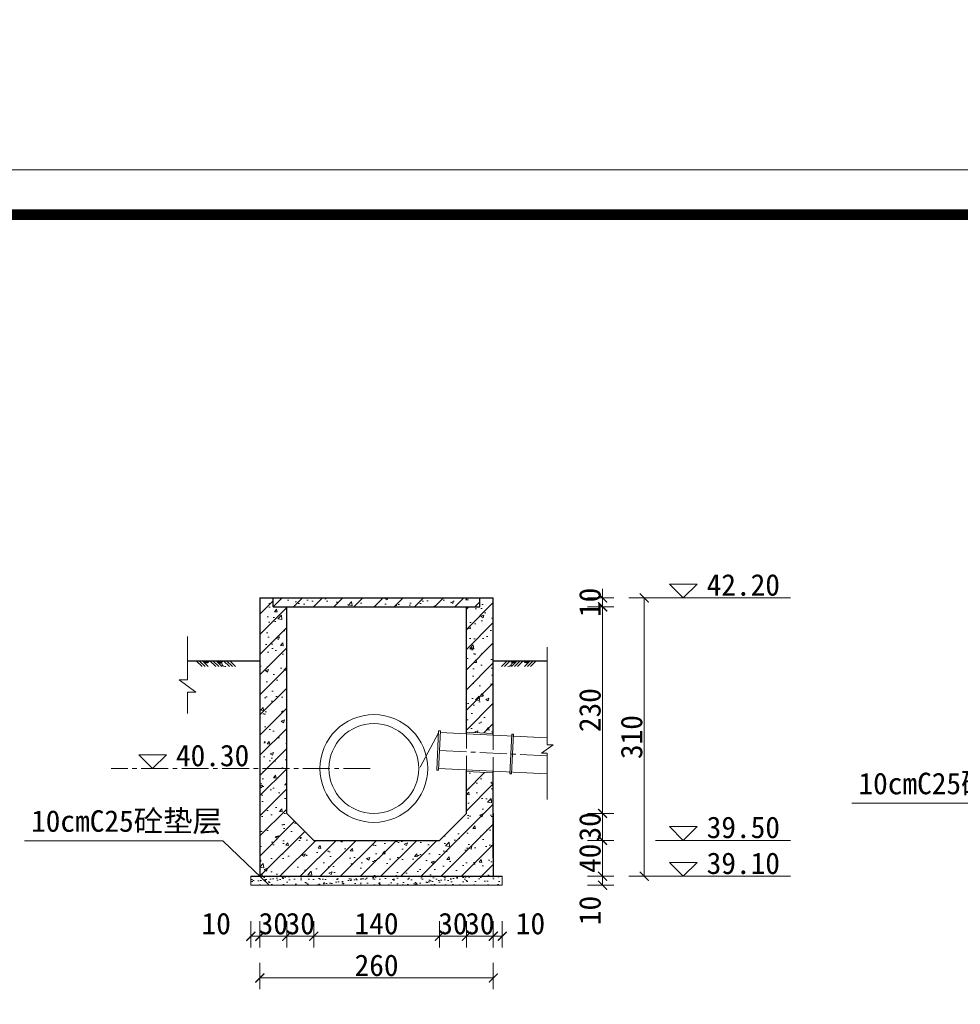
# Model space of a CAD drawing. Extents: x -13074 to 1448651, y 3648755 to 8081248.
# Tile 92 of 173: x 560355 to 560460, y 3858690 to 3858799. Entities that reach past the tile are written whole.
import ezdxf

# ---------------------------------------------------------------- set-up
doc = ezdxf.new("R2010")
doc.units = 0
doc.header["$PDMODE"] = 32
doc.header["$PDSIZE"] = 0.2
doc.linetypes.add('CENTER2', pattern=[1.125, 0.75, -0.125, 0.125, -0.125])
doc.linetypes.add('HIDDEN2', pattern=[0.1875, 0.125, -0.0625])
doc.layers.get('0').update_dxf_attribs({"linetype": 'CONTINUOUS'})
doc.layers.get('Defpoints').update_dxf_attribs({"linetype": 'CONTINUOUS'})
for name, color, linetype, lineweight in [('0.09标注线', 3, 'CONTINUOUS', 9), ('0.13填充', 8, 'CONTINUOUS', 9), ('0.15虚线', 1, 'HIDDEN2', 15), ('0.30粗线', 7, 'CONTINUOUS', 30), ('SHEET', 1, 'CONTINUOUS', 15), ('新建路', 7, 'CONTINUOUS', 40), ('细实线', 3, 'CONTINUOUS', 20)]:
    doc.layers.add(name, color=color, linetype=linetype, lineweight=lineweight)
doc.layers.add('PUB_DIM', color=3, linetype='CONTINUOUS')
doc.styles.add('-仿宋_GB2312', font='FangSong_GB2312.ttf')
doc.styles.add('TSSD_Dimension', font='tssdeng.shx', dxfattribs={"width": 0.7, "bigfont": '1hztxt.shx'})
doc.dimstyles.new('TSSD_100_100', dxfattribs={"dimtxt": 300, "dimasz": 100, "dimexe": 100, "dimexo": 250, "dimgap": 100, "dimtad": 1, "dimdec": 0, "dimzin": 0, "dimdsep": 46, "dimtxsty": 'TSSD_Dimension', "dimblk": 'ARCHTICK', "dimcen": 0, "dimdle": 100, "dimclrt": 7, "dimadec": 0, "dimazin": 0, "dimtfac": 1, "dimtdec": 0, "dimtix": 1, "dimtmove": 2, "dimatfit": 3, "dimfxl": 1, "dimtolj": 1, "dimtzin": 0, "dimarcsym": 0})
doc.dimstyles.new('zzzz STANDARD', dxfattribs={"dimtxt": 2.3, "dimasz": 1, "dimexe": 1.25, "dimexo": 1.5, "dimgap": 0.2, "dimtad": 1, "dimdec": 0, "dimlfac": 10, "dimzin": 0, "dimdsep": 46, "dimtxsty": '-仿宋_GB2312', "dimblk": 'ARCHTICK', "dimcen": 0.09, "dimadec": 0, "dimazin": 0, "dimtfac": 1, "dimtdec": 0, "dimtix": 1, "dimtmove": 2, "dimatfit": 3, "dimfxl": 1.7, "dimfxlon": 1, "dimtolj": 1, "dimtzin": 0, "dimlwd": 9, "dimlwe": 9, "dimarcsym": 0})

# ---------------------------------------------------------------- blocks, each defined once
blk = doc.blocks.new('_ARCHTICK')
at = {"color": 0, "linetype": 'ByBlock', "const_width": 0.15}
blk.add_lwpolyline([(-0.5, -0.5), (0.5, 0.5)], dxfattribs=at)
blk = doc.blocks.new('*D2056')
at = {"layer": 'Defpoints', "color": 0, "linetype": 'Continuous', "lineweight": 13}
for p in [(560380.7540415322, 3858703.80404636), (560381.7540415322, 3858703.80404636), (560381.7540415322, 3858697.122442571)]:
    blk.add_point(p, dxfattribs=at)
at = {"layer": '新建路', "color": 0, "linetype": 'Continuous', "lineweight": 9}
for p, q in [((560380.7540415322, 3858698.822442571), (560380.7540415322, 3858695.872442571)), ((560381.7540415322, 3858698.822442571), (560381.7540415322, 3858695.872442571)), ((560380.7540415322, 3858697.122442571), (560381.7540415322, 3858697.122442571))]:
    blk.add_line(p, q, dxfattribs=at)
at = {"layer": '新建路', "color": 0, "linetype": 'Continuous', "lineweight": 9, "rotation": 180}
blk.add_blockref('_ARCHTICK', (560380.7540415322, 3858697.122442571), dxfattribs=at)
at = {"layer": '新建路', "color": 0, "linetype": 'Continuous', "lineweight": 9}
blk.add_blockref('_ARCHTICK', (560381.7540415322, 3858697.122442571), dxfattribs=at)
at = {"layer": '新建路', "color": 0, "linetype": 'Continuous', "lineweight": 13, "insert": (560376.8995398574, 3858698.52244257), "char_height": 2.4, "attachment_point": 5, "style": '-仿宋_GB2312'}
blk.add_mtext('\\A1;10', dxfattribs=at)
blk = doc.blocks.new('*D2057')
at = {"layer": 'Defpoints', "color": 0, "linetype": 'Continuous', "lineweight": 13}
for p in [(560384.7540415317, 3858710.80404636), (560381.7540415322, 3858703.80404636), (560384.7540415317, 3858697.122442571)]:
    blk.add_point(p, dxfattribs=at)
at = {"layer": '新建路', "color": 0, "linetype": 'Continuous', "lineweight": 9}
for p, q in [((560381.7540415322, 3858698.822442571), (560381.7540415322, 3858695.872442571)), ((560384.7540415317, 3858698.822442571), (560384.7540415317, 3858695.872442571)), ((560381.7540415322, 3858697.122442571), (560380.7540415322, 3858697.122442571)), ((560381.7540415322, 3858697.122442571), (560384.7540415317, 3858697.122442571)), ((560384.7540415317, 3858697.122442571), (560385.7540415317, 3858697.122442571))]:
    blk.add_line(p, q, dxfattribs=at)
blk.add_blockref('_ARCHTICK', (560381.7540415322, 3858697.122442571), dxfattribs=at)
at = {"layer": '新建路', "color": 0, "linetype": 'Continuous', "lineweight": 9, "rotation": 180}
blk.add_blockref('_ARCHTICK', (560384.7540415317, 3858697.122442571), dxfattribs=at)
at = {"layer": '新建路', "color": 0, "linetype": 'Continuous', "lineweight": 13, "insert": (560383.2540415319, 3858698.52244257), "char_height": 2.4, "attachment_point": 5, "style": '-仿宋_GB2312'}
blk.add_mtext('\\A1;30', dxfattribs=at)
blk = doc.blocks.new('*D2058')
at = {"layer": 'Defpoints', "color": 0, "linetype": 'Continuous', "lineweight": 13}
for p in [(560384.7540415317, 3858710.80404636), (560387.7540415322, 3858707.804046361), (560387.7540415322, 3858697.122442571)]:
    blk.add_point(p, dxfattribs=at)
at = {"layer": '新建路', "color": 0, "linetype": 'Continuous', "lineweight": 9}
for p, q in [((560384.7540415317, 3858698.822442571), (560384.7540415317, 3858695.872442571)), ((560387.7540415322, 3858698.822442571), (560387.7540415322, 3858695.872442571)), ((560384.7540415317, 3858697.122442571), (560383.7540415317, 3858697.122442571)), ((560384.7540415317, 3858697.122442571), (560387.7540415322, 3858697.122442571)), ((560387.7540415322, 3858697.122442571), (560388.7540415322, 3858697.122442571))]:
    blk.add_line(p, q, dxfattribs=at)
blk.add_blockref('_ARCHTICK', (560384.7540415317, 3858697.122442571), dxfattribs=at)
at = {"layer": '新建路', "color": 0, "linetype": 'Continuous', "lineweight": 9, "rotation": 180}
blk.add_blockref('_ARCHTICK', (560387.7540415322, 3858697.122442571), dxfattribs=at)
at = {"layer": '新建路', "color": 0, "linetype": 'Continuous', "lineweight": 13, "insert": (560386.2540415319, 3858698.52244257), "char_height": 2.4, "attachment_point": 5, "style": '-仿宋_GB2312'}
blk.add_mtext('\\A1;30', dxfattribs=at)
blk = doc.blocks.new('*D2060')
at = {"layer": 'Defpoints', "color": 0, "linetype": 'Continuous', "lineweight": 13}
for p in [(560404.7540415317, 3858710.80404636), (560401.7540415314, 3858707.804046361), (560404.7540415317, 3858697.122442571)]:
    blk.add_point(p, dxfattribs=at)
at = {"layer": '新建路', "color": 0, "linetype": 'Continuous', "lineweight": 9}
for p, q in [((560401.7540415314, 3858698.822442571), (560401.7540415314, 3858695.872442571)), ((560404.7540415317, 3858698.822442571), (560404.7540415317, 3858695.872442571)), ((560401.7540415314, 3858697.122442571), (560400.7540415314, 3858697.122442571)), ((560401.7540415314, 3858697.122442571), (560404.7540415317, 3858697.122442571)), ((560404.7540415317, 3858697.122442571), (560405.7540415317, 3858697.122442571))]:
    blk.add_line(p, q, dxfattribs=at)
blk.add_blockref('_ARCHTICK', (560401.7540415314, 3858697.122442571), dxfattribs=at)
at = {"layer": '新建路', "color": 0, "linetype": 'Continuous', "lineweight": 9, "rotation": 180}
blk.add_blockref('_ARCHTICK', (560404.7540415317, 3858697.122442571), dxfattribs=at)
at = {"layer": '新建路', "color": 0, "linetype": 'Continuous', "lineweight": 13, "insert": (560403.2540415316, 3858698.52244257), "char_height": 2.4, "attachment_point": 5, "style": '-仿宋_GB2312'}
blk.add_mtext('\\A1;30', dxfattribs=at)
blk = doc.blocks.new('*D2061')
at = {"layer": 'Defpoints', "color": 0, "linetype": 'Continuous', "lineweight": 13}
for p in [(560404.7540415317, 3858710.80404636), (560407.7540415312, 3858703.80404636), (560407.7540415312, 3858697.122442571)]:
    blk.add_point(p, dxfattribs=at)
at = {"layer": '新建路', "color": 0, "linetype": 'Continuous', "lineweight": 9}
for p, q in [((560404.7540415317, 3858698.822442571), (560404.7540415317, 3858695.872442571)), ((560407.7540415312, 3858698.822442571), (560407.7540415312, 3858695.872442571)), ((560404.7540415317, 3858697.122442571), (560403.7540415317, 3858697.122442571)), ((560404.7540415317, 3858697.122442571), (560407.7540415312, 3858697.122442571)), ((560407.7540415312, 3858697.122442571), (560408.7540415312, 3858697.122442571))]:
    blk.add_line(p, q, dxfattribs=at)
blk.add_blockref('_ARCHTICK', (560404.7540415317, 3858697.122442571), dxfattribs=at)
at = {"layer": '新建路', "color": 0, "linetype": 'Continuous', "lineweight": 9, "rotation": 180}
blk.add_blockref('_ARCHTICK', (560407.7540415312, 3858697.122442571), dxfattribs=at)
at = {"layer": '新建路', "color": 0, "linetype": 'Continuous', "lineweight": 13, "insert": (560406.2540415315, 3858698.52244257), "char_height": 2.4, "attachment_point": 5, "style": '-仿宋_GB2312'}
blk.add_mtext('\\A1;30', dxfattribs=at)
blk = doc.blocks.new('*D2062')
at = {"layer": 'Defpoints', "color": 0, "linetype": 'Continuous', "lineweight": 13}
for p in [(560407.7540415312, 3858703.80404636), (560408.7540415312, 3858703.804046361), (560408.7540415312, 3858697.122442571)]:
    blk.add_point(p, dxfattribs=at)
at = {"layer": '新建路', "color": 0, "linetype": 'Continuous', "lineweight": 9}
for p, q in [((560407.7540415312, 3858698.822442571), (560407.7540415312, 3858695.872442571)), ((560408.7540415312, 3858698.822442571), (560408.7540415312, 3858695.872442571)), ((560407.7540415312, 3858697.122442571), (560408.7540415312, 3858697.122442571))]:
    blk.add_line(p, q, dxfattribs=at)
at = {"layer": '新建路', "color": 0, "linetype": 'Continuous', "lineweight": 9, "rotation": 180}
blk.add_blockref('_ARCHTICK', (560407.7540415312, 3858697.122442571), dxfattribs=at)
at = {"layer": '新建路', "color": 0, "linetype": 'Continuous', "lineweight": 9}
blk.add_blockref('_ARCHTICK', (560408.7540415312, 3858697.122442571), dxfattribs=at)
at = {"layer": '新建路', "color": 0, "linetype": 'Continuous', "lineweight": 13, "insert": (560411.8921820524, 3858698.52244257), "char_height": 2.4, "attachment_point": 5, "style": '-仿宋_GB2312'}
blk.add_mtext('\\A1;10', dxfattribs=at)
blk = doc.blocks.new('*D2064')
at = {"layer": 'Defpoints', "color": 0, "linetype": 'Continuous', "lineweight": 13}
for p in [(560408.7540415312, 3858703.80404636), (560419.9230150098, 3858703.80404636), (560408.7540415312, 3858702.804046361)]:
    blk.add_point(p, dxfattribs=at)
at = {"layer": '新建路', "color": 0, "linetype": 'Continuous', "lineweight": 9}
for p, q in [((560418.2230150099, 3858703.80404636), (560421.1730150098, 3858703.80404636)), ((560419.9230150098, 3858702.804046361), (560419.9230150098, 3858703.80404636)), ((560418.2230150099, 3858702.804046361), (560421.1730150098, 3858702.804046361))]:
    blk.add_line(p, q, dxfattribs=at)
for p, rotation in [((560419.9230150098, 3858703.80404636), 90), ((560419.9230150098, 3858702.804046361), 270)]:
    blk.add_blockref('_ARCHTICK', p, dxfattribs=dict(at, rotation=rotation))
at = {"layer": '新建路', "color": 0, "linetype": 'Continuous', "lineweight": 13, "insert": (560418.5230150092, 3858699.99369657), "char_height": 2.4, "attachment_point": 5, "rotation": 90, "style": '-仿宋_GB2312'}
blk.add_mtext('\\A1;10', dxfattribs=at)
blk = doc.blocks.new('*D2066')
at = {"layer": 'Defpoints', "color": 0, "linetype": 'Continuous', "lineweight": 13}
for p in [(560404.7540415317, 3858710.80404636), (560419.9230150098, 3858710.80404636), (560401.7540415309, 3858707.80404636)]:
    blk.add_point(p, dxfattribs=at)
at = {"layer": '新建路', "color": 0, "linetype": 'Continuous', "lineweight": 9}
for p, q in [((560418.2230150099, 3858710.80404636), (560421.1730150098, 3858710.80404636)), ((560419.9230150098, 3858710.80404636), (560419.9230150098, 3858711.80404636)), ((560419.9230150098, 3858707.80404636), (560419.9230150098, 3858710.80404636)), ((560418.2230150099, 3858707.80404636), (560421.1730150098, 3858707.80404636)), ((560419.9230150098, 3858707.80404636), (560419.9230150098, 3858706.80404636))]:
    blk.add_line(p, q, dxfattribs=at)
for p, rotation in [((560419.9230150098, 3858710.80404636), 270), ((560419.9230150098, 3858707.80404636), 90)]:
    blk.add_blockref('_ARCHTICK', p, dxfattribs=dict(at, rotation=rotation))
at = {"layer": '新建路', "color": 0, "linetype": 'Continuous', "lineweight": 13, "insert": (560418.5230150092, 3858709.30404636), "char_height": 2.4, "attachment_point": 5, "rotation": 90, "style": '-仿宋_GB2312'}
blk.add_mtext('\\A1;30', dxfattribs=at)
blk = doc.blocks.new('*D2068')
at = {"layer": 'Defpoints', "color": 0, "linetype": 'Continuous', "lineweight": 13}
for p in [(560407.7540415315, 3858734.80404636), (560419.9230150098, 3858734.80404636), (560406.2540415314, 3858733.80404636)]:
    blk.add_point(p, dxfattribs=at)
at = {"layer": '新建路', "color": 0, "linetype": 'Continuous', "lineweight": 9}
for p, q in [((560419.9230150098, 3858734.80404636), (560419.9230150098, 3858735.80404636)), ((560418.2230150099, 3858734.80404636), (560421.1730150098, 3858734.80404636)), ((560419.9230150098, 3858733.80404636), (560419.9230150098, 3858734.80404636)), ((560418.2230150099, 3858733.80404636), (560421.1730150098, 3858733.80404636)), ((560419.9230150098, 3858733.80404636), (560419.9230150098, 3858732.80404636))]:
    blk.add_line(p, q, dxfattribs=at)
for p, rotation in [((560419.9230150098, 3858734.80404636), 270), ((560419.9230150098, 3858733.80404636), 90)]:
    blk.add_blockref('_ARCHTICK', p, dxfattribs=dict(at, rotation=rotation))
at = {"layer": '新建路', "color": 0, "linetype": 'Continuous', "lineweight": 13, "insert": (560418.5230150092, 3858734.30404636), "char_height": 2.4, "attachment_point": 5, "rotation": 90, "style": '-仿宋_GB2312'}
blk.add_mtext('\\A1;10', dxfattribs=at)
blk = doc.blocks.new('*D2069')
at = {"layer": 'Defpoints', "color": 0, "linetype": 'Continuous', "lineweight": 13}
for p in [(560407.7540415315, 3858734.80404636), (560407.7540415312, 3858703.804046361), (560424.5613738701, 3858703.804046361)]:
    blk.add_point(p, dxfattribs=at)
at = {"layer": '新建路', "color": 0, "linetype": 'Continuous', "lineweight": 9}
for p, q in [((560422.8613738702, 3858734.80404636), (560425.8113738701, 3858734.80404636)), ((560424.5613738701, 3858734.80404636), (560424.5613738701, 3858703.804046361)), ((560422.8613738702, 3858703.804046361), (560425.8113738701, 3858703.804046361))]:
    blk.add_line(p, q, dxfattribs=at)
for p, rotation in [((560424.5613738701, 3858734.80404636), 90), ((560424.5613738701, 3858703.804046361), 270)]:
    blk.add_blockref('_ARCHTICK', p, dxfattribs=dict(at, rotation=rotation))
at = {"layer": '新建路', "color": 0, "linetype": 'Continuous', "lineweight": 13, "insert": (560423.1613738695, 3858719.30404636), "char_height": 2.4, "attachment_point": 5, "rotation": 90, "style": '-仿宋_GB2312'}
blk.add_mtext('\\A1;310', dxfattribs=at)
blk = doc.blocks.new('*D1656')
at = {"layer": 'Defpoints', "color": 0, "lineweight": 13}
for p in [(795705.9595204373, 267580.8669676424), (795535.205362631, 266220.4204991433), (795732.5029125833, 266163.840829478), (795133.8403867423, 265864.5095665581), (795133.8403867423, 265864.509566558)]:
    blk.add_point(p, dxfattribs=at)
at = {"layer": 'PUB_DIM', "color": 0, "lineweight": -2}
blk.add_arc((795133.8403867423, 265864.5095665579), 536.4386598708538, 26.5650511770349, 71.56505117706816, dxfattribs=at)
at = {"layer": 'PUB_DIM', "color": 0, "lineweight": -2, "xscale": 100, "yscale": 100, "zscale": 100}
for p, rotation in [((795303.4771857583, 266373.419963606), 161.5650511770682), ((795613.6457104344, 266104.4122284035), 296.5650511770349)]:
    blk.add_blockref('_ARCHTICK', p, dxfattribs=dict(at, rotation=rotation))
blk = doc.blocks.new('123')
at = {"layer": 'PUB_DIM', "color": 7}
dim = blk.add_angular_dim_2l(base=(795535.205362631, 266220.4204991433), line1=((795732.5029125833, 266163.840829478), (795133.8403867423, 265864.5095665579)), line2=((795133.8403867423, 265864.5095665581), (795705.9595204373, 267580.8669676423)), text=' ', dimstyle='TSSD_100_100', dxfattribs=at)
dim.commit()
dim.dimension.update_dxf_attribs({"geometry": '*D1656', "text_midpoint": (426562.1341325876, 722353.3214337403)})

msp = doc.modelspace()

# ---------------------------------------------------------------- hatches: boundary and pattern name
at = {"layer": '0.09标注线', "linetype": 'Continuous', "lineweight": 13}
h = msp.add_hatch(dxfattribs=at)
h.set_pattern_fill('混凝土2', color=256, scale=0.5, style=0)
h.set_pattern_definition([(50, (560381.754041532, 3858703.80404636), (3.586300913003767, -0.3137606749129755), [0.375, -4.125]), (355, (560381.754041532, 3858703.80404636), (-0.693756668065, 3.760960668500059), [0.3, -3.3]), (100.4514, (560382.052899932, 3858703.77789966), (2.892546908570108, 3.447197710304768), [0.31870095, -3.50571056]), (46.18420000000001, (560381.754041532, 3858704.80404636), (5.336205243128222, -0.8275950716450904), [0.5625, -6.1875]), (96.6356, (560382.1987252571, 3858704.735079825), (4.673313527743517, 4.870589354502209), [0.47805144, -5.258565]), (351.1842, (560381.754041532, 3858704.80404636), (4.673309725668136, 4.870593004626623), [0.45, -4.95]), (21, (560382.254041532, 3858704.55404636), (2.984535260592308, -2.013094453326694), [0.375, -4.125]), (326.0000000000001, (560382.254041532, 3858704.55404636), (1.216576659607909, 3.625750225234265), [0.3, -3.3]), (71.4514, (560382.5027526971, 3858704.38628833), (4.20111314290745, 1.612652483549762), [0.31870095, -3.50571056]), (37.50000000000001, (560381.754041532, 3858703.80404636), (0.06079927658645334, 1.664469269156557), [0, -3.26, 0, -3.35, 0, -3.3125]), (7.499999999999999, (560381.754041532, 3858703.80404636), (1.315347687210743, 1.972058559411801), [0, -1.91, 0, -3.185, 0, -1.2625]), (327.5, (560380.6390415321, 3858703.80404636), (2.669112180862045, -0.112774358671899), [0, -1.25, 0, -3.9, 0, -5.175]), (317.5, (560380.1390415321, 3858703.80404636), (2.915930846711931, 0.5005249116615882), [0, -1.625, 0, -2.59, 0, -3.675])])
h.paths.add_polyline_path([(560407.7540415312, 3858715.308772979), (560404.7540415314, 3858715.455101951), (560404.7540415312, 3858710.80404636), (560401.7540415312, 3858707.804046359), (560387.754041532, 3858707.804046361), (560384.7540415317, 3858710.80404636), (560384.7540415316, 3858715.80404636), (560381.7540415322, 3858715.80404636), (560381.754041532, 3858703.80404636), (560407.7540415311, 3858703.80404636), (560407.7540415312, 3858710.804046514)])
h.paths.add_polyline_path([(560407.7540415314, 3858734.804046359), (560406.2540415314, 3858734.804046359), (560406.2540415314, 3858733.804046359), (560404.7540415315, 3858733.804046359), (560404.7540415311, 3858719.86033293), (560407.7540415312, 3858719.714003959)])
h.paths.add_polyline_path([(560384.7540415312, 3858733.80404636), (560383.2540415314, 3858733.80404636), (560383.2540415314, 3858734.80404636), (560381.7540415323, 3858734.80404636), (560381.754041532, 3858715.80404636), (560384.7540415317, 3858715.804046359)])
h = msp.add_hatch(dxfattribs=at)
h.set_pattern_fill('ANSI31', color=256, scale=0.5, style=0)
h.set_pattern_definition([(45, (560381.754041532, 3858703.80404636), (-1.122532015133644, 1.122532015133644), [])])
h.paths.add_polyline_path([(560384.7540415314, 3858733.80404636), (560383.2540415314, 3858733.80404636), (560383.2540415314, 3858734.80404636), (560381.7540415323, 3858734.80404636), (560381.754041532, 3858715.80404636), (560384.7540415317, 3858715.804046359)])
h.paths.add_polyline_path([(560384.7540415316, 3858715.80404636), (560381.7540415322, 3858715.80404636), (560381.754041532, 3858703.80404636), (560407.7540415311, 3858703.80404636), (560407.7540415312, 3858710.804046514), (560407.7540415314, 3858715.308772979), (560404.7540415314, 3858715.455101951), (560404.7540415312, 3858710.80404636), (560401.7540415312, 3858707.804046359), (560387.754041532, 3858707.804046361), (560384.7540415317, 3858710.80404636)])
h.paths.add_polyline_path([(560407.7540415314, 3858734.80404636), (560406.2540415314, 3858734.80404636), (560406.2540415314, 3858733.804046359), (560404.7540415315, 3858733.804046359), (560404.7540415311, 3858719.86033293), (560407.7540415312, 3858719.714003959)])
h = msp.add_hatch(dxfattribs=at)
h.set_pattern_fill('ANSI31', color=256, scale=0.5, style=0)
h.set_pattern_definition([(45, (560383.2540415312, 3858733.80404636), (-1.122532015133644, 1.122532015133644), [])])
h.paths.add_polyline_path([(560406.2540415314, 3858733.80404636), (560406.2540415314, 3858734.80404636), (560383.2540415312, 3858734.80404636), (560383.2540415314, 3858733.80404636)])
h = msp.add_hatch(dxfattribs=at)
h.set_pattern_fill('AR-CONC', color=256, scale=0.02, style=0)
h.set_pattern_definition([(49.99999999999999, (578333.0895112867, 3881839.437441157), (3.64369337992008, -0.3187817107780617), [0.381, -4.191000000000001]), (355, (578333.0895112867, 3881839.437441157), (-0.7048565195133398, 3.8211328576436), [0.3048, -3.3528]), (100.451, (578333.3931512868, 3881839.410876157), (2.938850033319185, 3.502333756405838), [0.3238, -3.5618]), (46.18420000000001, (578333.0895112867, 3881840.453441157), (5.421580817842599, -0.8408465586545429), [0.5715, -6.2865]), (96.6356, (578333.5413092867, 3881840.383371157), (4.748084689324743, 4.948511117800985), [0.4857, -5.3427]), (351.1840000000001, (578333.0895112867, 3881840.453441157), (4.748092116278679, 4.948502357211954), [0.4572, -5.0292]), (21, (578333.5975112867, 3881840.199441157), (3.032297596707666, -2.04531037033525), [0.381, -4.191000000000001]), (326.0000000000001, (578333.5975112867, 3881840.199441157), (1.236040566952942, 3.683759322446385), [0.3048, -3.3528]), (71.4514, (578333.8502012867, 3881840.028999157), (4.268329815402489, 1.638457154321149), [0.3238, -3.5618]), (37.50000000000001, (578333.0895112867, 3881839.437441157), (0.06177206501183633, 1.691100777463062), [0, -3.31216, 0, -3.4036, 0, -3.3655]), (7.499999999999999, (578333.0895112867, 3881839.437441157), (1.336393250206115, 2.00361149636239), [0, -1.94056, 0, -3.23596, 0, -1.2827]), (327.5, (578331.9566712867, 3881839.437441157), (2.711811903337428, -0.1145748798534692), [0, -1.27, 0, -3.9624, 0, -5.2578]), (317.5, (578331.4486712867, 3881839.437441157), (2.962583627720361, 0.5085298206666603), [0, -1.651, 0, -2.63144, 0, -3.7338])])
h.paths.add_polyline_path([(560406.2540415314, 3858733.80404636), (560406.2540415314, 3858734.80404636), (560383.2540415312, 3858734.80404636), (560383.2540415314, 3858733.80404636)])
h = msp.add_hatch(dxfattribs=at)
h.set_pattern_fill('AR-SAND', color=256, scale=0.02, style=0)
h.set_pattern_definition([(37.50000000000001, (560377.7540415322, 3858702.80404636), (-0.03200062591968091, 0.9788264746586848), [0, -0.7721600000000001, 0, -0.8636, 0, -0.8255]), (7.499999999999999, (560377.7540415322, 3858702.80404636), (0.8990465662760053, 1.433650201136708), [0, -0.41656, 0, -0.69596, 0, -0.2667]), (327.5, (560377.1292015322, 3858702.80404636), (1.581984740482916, 0.002874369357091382), [0, -0.2539999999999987, 0, -0.9143999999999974, 0, -1.193799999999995]), (317.5, (560377.1292015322, 3858702.80404636), (1.527112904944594, 0.4458586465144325), [0, -0.127, 0, -0.59944, 0, -0.6858])])
h.paths.add_polyline_path([(560380.7540415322, 3858703.804046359), (560380.7540415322, 3858702.80404636), (560408.7540415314, 3858702.804046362), (560408.7540415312, 3858703.804046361)])
at = {"layer": '0.13填充'}
h = msp.add_hatch(color=256, dxfattribs=at)
edge = h.paths.add_edge_path()
edge.add_ellipse((560375.8481493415, 3858727.871610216), major_axis=(0, -0.3580343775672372), ratio=0.9642642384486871, start_angle=-79.12270448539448, end_angle=79.12270448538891, ccw=False)
edge.add_line((560375.5091123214, 3858727.804046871), (560376.1871863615, 3858727.804046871))
h = msp.add_hatch(color=256, dxfattribs=at)
edge = h.paths.add_edge_path()
edge.add_ellipse((560377.3667257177, 3858727.871610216), major_axis=(0, -0.3580343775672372), ratio=0.9642642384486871, start_angle=-79.12270448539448, end_angle=79.12270448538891, ccw=False)
edge.add_line((560377.0276886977, 3858727.804046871), (560377.7057627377, 3858727.804046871))
h = msp.add_hatch(color=256, dxfattribs=at)
edge = h.paths.add_edge_path()
edge.add_ellipse((560409.9463413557, 3858727.868907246), major_axis=(0, -0.3437130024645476), ratio=0.9642642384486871, start_angle=280.8772955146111, end_angle=439.1227044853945)
edge.add_line((560410.2718168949, 3858727.804046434), (560409.6208658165, 3858727.804046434))
h = msp.add_hatch(color=256, dxfattribs=at)
edge = h.paths.add_edge_path()
edge.add_ellipse((560411.4041746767, 3858727.868907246), major_axis=(0, -0.3437130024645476), ratio=0.9642642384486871, start_angle=280.8772955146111, end_angle=439.1227044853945)
edge.add_line((560411.7296502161, 3858727.804046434), (560411.0786991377, 3858727.804046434))

# ---------------------------------------------------------------- linework, layer by layer
at = {"layer": '0.09标注线'}
for p, q in [((560427.3682735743, 3858736.342749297), (560428.9069765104, 3858734.804046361)), ((560427.3682735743, 3858736.342749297), (560430.4456794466, 3858736.342749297)), ((560428.9069765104, 3858734.804046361), (560430.4456794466, 3858736.342749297)), ((560368.2738560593, 3858717.342749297), (560369.8125589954, 3858715.804046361)), ((560368.2738560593, 3858717.342749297), (560371.3512619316, 3858717.342749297)), ((560369.8125589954, 3858715.804046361), (560371.3512619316, 3858717.342749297)), ((560427.3682735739, 3858709.342749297), (560428.9069765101, 3858707.804046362)), ((560427.3682735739, 3858709.342749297), (560430.4456794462, 3858709.342749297)), ((560428.9069765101, 3858707.804046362), (560430.4456794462, 3858709.342749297)), ((560427.3682735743, 3858705.342749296), (560428.9069765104, 3858703.804046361)), ((560427.3682735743, 3858705.342749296), (560430.4456794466, 3858705.342749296)), ((560428.9069765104, 3858703.804046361), (560430.4456794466, 3858705.342749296))]:
    msp.add_line(p, q, dxfattribs=at)
at = {"layer": '0.09标注线', "linetype": 'Continuous', "lineweight": 13}
for p, q in [((560373.7033392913, 3858725.664177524), (560373.7033392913, 3858730.505345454)), ((560413.7540415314, 3858718.45145892), (560413.7540415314, 3858729.316661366)), ((560373.7033392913, 3858721.941828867), (560373.7033392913, 3858724.298887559)), ((560413.7540415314, 3858712.354218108), (560413.7540415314, 3858717.495755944)), ((560382.7945703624, 3858702.804046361), (560377.6447117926, 3858707.749571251)), ((560380.7540415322, 3858703.80404636), (560380.7540415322, 3858702.80404636)), ((560408.7540415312, 3858702.80404636), (560408.7540415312, 3858703.804046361)), ((560380.7540415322, 3858702.80404636), (560408.7540415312, 3858702.804046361))]:
    msp.add_line(p, q, dxfattribs=at)
at = {"layer": '0.09标注线', "ltscale": 0.005}
for p, q in [((560372.7711002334, 3858725.664177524), (560374.6355783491, 3858724.298887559)), ((560373.7033392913, 3858725.664177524), (560372.7711002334, 3858725.664177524)), ((560374.6355783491, 3858724.298887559), (560373.7033392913, 3858724.298887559)), ((560414.4066088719, 3858718.45145892), (560413.1014741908, 3858717.495755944)), ((560413.1014741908, 3858717.495755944), (560413.7540415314, 3858717.495755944)), ((560413.7540415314, 3858718.45145892), (560414.4066088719, 3858718.45145892))]:
    msp.add_line(p, q, dxfattribs=at)
at = {"layer": '0.09标注线', "color": 1, "linetype": 'Continuous', "lineweight": 13}
for p, q in [((560401.6481534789, 3858719.785318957), (560399.6216920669, 3858715.942446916)), ((560401.6614595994, 3858720.011177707), (560401.4470986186, 3858715.61640247)), ((560401.8612221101, 3858720.001434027), (560401.6468611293, 3858715.606658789)), ((560401.8612221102, 3858720.001434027), (560401.6614595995, 3858720.011177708)), ((560413.7540415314, 3858719.221108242), (560401.8514784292, 3858719.801671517)), ((560407.7540415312, 3858719.714003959), (560404.7540415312, 3858719.86033293)), ((560409.8042182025, 3858719.623229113), (560409.5949489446, 3858715.228208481)), ((560410.0039918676, 3858719.613716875), (560409.7947226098, 3858715.218696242)), ((560410.0039918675, 3858719.613716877), (560409.8042182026, 3858719.623229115)), ((560401.6468611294, 3858715.60665879), (560401.4470986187, 3858715.61640247)), ((560413.7540415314, 3858715.216352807), (560401.6566048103, 3858715.8064213)), ((560407.7540415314, 3858715.308772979), (560404.7540415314, 3858715.455101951)), ((560409.7947226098, 3858715.218696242), (560409.5949489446, 3858715.22820848))]:
    msp.add_line(p, q, dxfattribs=at)
at = {"layer": '0.09标注线', "color": 3, "lineweight": 9}
for p, q in [((560469.7700695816, 3858711.930534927), (560447.660573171, 3858711.930534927)), ((560377.6447117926, 3858707.749571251), (560355.535215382, 3858707.749571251))]:
    msp.add_line(p, q, dxfattribs=at)
at = {"layer": '0.09标注线', "linetype": 'Continuous', "lineweight": 13}
for radius in [6, 5]:
    msp.add_circle((560394.4534692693, 3858715.80404636), radius, dxfattribs=at)
at = {"layer": '0.15虚线', "ltscale": 13}
for p, q in [((560404.7540415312, 3858719.660095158), (560404.7540415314, 3858715.655339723)), ((560407.7540415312, 3858719.513766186), (560407.7540415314, 3858715.509010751)), ((560407.7540415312, 3858719.513766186), (560407.7540415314, 3858715.509010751))]:
    msp.add_line(p, q, dxfattribs=at)
at = {"layer": '0.30粗线'}
for p, q in [((560381.7540415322, 3858734.80404636), (560407.7540415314, 3858734.80404636)), ((560381.7540415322, 3858734.80404636), (560381.754041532, 3858703.804046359)), ((560383.2540415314, 3858733.80404636), (560383.2540415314, 3858734.80404636)), ((560406.2540415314, 3858733.80404636), (560406.2540415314, 3858734.80404636)), ((560407.7540415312, 3858719.513766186), (560407.7540415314, 3858734.80404636)), ((560383.2540415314, 3858733.80404636), (560406.2540415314, 3858733.80404636)), ((560384.7540415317, 3858710.804046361), (560384.7540415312, 3858733.804046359)), ((560404.7540415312, 3858719.660095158), (560404.7540415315, 3858733.804046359)), ((560373.7033392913, 3858727.80404634), (560381.7540415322, 3858727.80404636)), ((560407.7540415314, 3858727.804045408), (560413.7540415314, 3858727.804045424)), ((560404.7540415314, 3858710.80404636), (560404.7540415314, 3858715.655339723)), ((560407.7540415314, 3858705.80404636), (560407.7540415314, 3858715.509010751)), ((560384.7540415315, 3858710.804046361), (560387.7540415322, 3858707.804046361)), ((560401.7540415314, 3858707.804046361), (560404.7540415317, 3858710.804046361)), ((560407.7540415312, 3858710.804046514), (560407.7540415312, 3858703.80404636)), ((560387.7540415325, 3858707.804046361), (560401.754041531, 3858707.80404636)), ((560380.7540415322, 3858703.80404636), (560408.7540415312, 3858703.80404636))]:
    msp.add_line(p, q, dxfattribs=at)
at = {"layer": 'SHEET', "color": 7}
msp.add_lwpolyline([(560610.179391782, 3858485.488886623), (560190.179717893, 3858485.488886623), (560190.179717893, 3858782.488656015), (560610.179391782, 3858782.488656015)], close=True, dxfattribs=at)
at = {"layer": 'SHEET', "color": 7, "const_width": 1.199999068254}
msp.add_lwpolyline([(560215.1796984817, 3858777.488659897), (560605.1793956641, 3858777.488659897), (560605.1793956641, 3858490.48888274), (560215.1796984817, 3858490.48888274)], close=True, dxfattribs=at)
at = {"layer": '新建路', "color": 3, "linetype": 'Continuous', "lineweight": 13}
for p, q in [((560440.8365670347, 3858734.80404636), (560425.8113738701, 3858734.804046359)), ((560440.8365670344, 3858707.804046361), (560425.8113738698, 3858707.80404636)), ((560440.8365670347, 3858703.80404636), (560425.8113738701, 3858703.804046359))]:
    msp.add_line(p, q, dxfattribs=at)
at = {"layer": '细实线', "ltscale": 5}
for p, q in [((560374.6715920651, 3858727.804046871), (560375.3263878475, 3858727.149251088)), ((560375.0180743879, 3858727.804046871), (560375.6728701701, 3858727.149251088)), ((560375.3645567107, 3858727.804046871), (560376.0193524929, 3858727.149251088)), ((560376.1901684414, 3858727.804046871), (560376.8449642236, 3858727.149251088)), ((560376.5366507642, 3858727.804046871), (560377.1914465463, 3858727.149251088)), ((560376.883133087, 3858727.804046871), (560377.5379288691, 3858727.149251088)), ((560377.7087448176, 3858727.804046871), (560378.3635405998, 3858727.149251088)), ((560378.0552271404, 3858727.804046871), (560378.7100229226, 3858727.149251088)), ((560378.4017094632, 3858727.804046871), (560379.0565052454, 3858727.149251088)), ((560409.2853799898, 3858727.804046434), (560408.6567760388, 3858727.175442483)), ((560409.6180030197, 3858727.804046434), (560408.9893990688, 3858727.175442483)), ((560410.4105902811, 3858727.804046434), (560409.7819863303, 3858727.175442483)), ((560410.743213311, 3858727.804046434), (560410.1146093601, 3858727.175442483)), ((560411.0758363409, 3858727.804046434), (560410.4472323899, 3858727.175442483)), ((560411.8684236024, 3858727.804046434), (560411.2398196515, 3858727.175442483)), ((560412.2010466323, 3858727.804046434), (560411.5724426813, 3858727.175442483)), ((560412.5336696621, 3858727.804046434), (560411.905065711, 3858727.175442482))]:
    msp.add_line(p, q, dxfattribs=at)
at = {"layer": '细实线', "color": 1, "linetype": 'CENTER2', "lineweight": 13, "ltscale": 4}
for p, q in [((560413.7540415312, 3858717.218730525), (560401.7540415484, 3858717.804046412)), ((560394.0546137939, 3858715.80404636), (560365.2065607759, 3858715.80404636))]:
    msp.add_line(p, q, dxfattribs=at)
at = {"layer": '细实线', "lineweight": 20, "ltscale": 5}
for points, start_tangent, end_tangent in [([(560377.3817040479, 3858727.51526999), (560377.5286010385, 3858727.458547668), (560377.5663698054, 3858727.395761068), (560377.5851878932, 3858727.310987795), (560377.6501500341, 3858727.23238347), (560377.7473967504, 3858727.183187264), (560377.9528876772, 3858727.149251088)], (0.9990642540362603, 0.04325062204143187), (0.9995057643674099, -0.03143607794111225)), ([(560409.9319621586, 3858727.526820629), (560409.7909410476, 3858727.4723672), (560409.7546830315, 3858727.412092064), (560409.7366176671, 3858727.330709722), (560409.674254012, 3858727.255249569), (560409.5808971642, 3858727.208021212), (560409.3836258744, 3858727.175442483)], (-0.9990642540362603, 0.04325062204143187), (-0.99950576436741, -0.03143607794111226))]:
    msp.add_spline(points, degree=3, dxfattribs=dict(at, start_tangent=start_tangent, end_tangent=end_tangent))

# ---------------------------------------------------------------- block references
at = {"linetype": 'Continuous', "lineweight": 13, "xscale": 0.01000000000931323, "yscale": 0.009999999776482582, "zscale": 0.01}
msp.add_blockref('123', (552983.1238135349, 3855442.078453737), dxfattribs=at)

# ---------------------------------------------------------------- texts
at = {"layer": '0.09标注线', "attachment_point": 1, "style": '-仿宋_GB2312'}
for s, insert, char_height, width in [('42.20', (560431.5085141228, 3858737.455092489), 2.4, 12.60969114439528), ('40.30', (560372.4140966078, 3858718.455092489), 2.4, 12.60969114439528), ('10cmC25砼垫层', (560448.4111520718, 3858715.338296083), 2.399859, 26.28744875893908), ('10cmC25砼垫层', (560356.2857942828, 3858711.157332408), 2.399859, 26.28744875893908), ('39.50', (560431.5085141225, 3858710.45509249), 2.4, 12.60969114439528), ('39.10', (560431.5085141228, 3858706.455092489), 2.4, 12.60969114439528)]:
    msp.add_mtext(s, dxfattribs=dict(at, insert=insert, char_height=char_height, width=width))

# ---------------------------------------------------------------- dimensions: what is measured, and where the dimension line sits
at = {"layer": '新建路', "color": 3, "linetype": 'Continuous', "lineweight": 13}
for base, p1, p2, picture, middle in [((560419.9230150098, 3858734.80404636), (560406.2540415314, 3858733.80404636), (560407.7540415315, 3858734.80404636), '*D2068', (560418.5230150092, 3858734.30404636)), ((560424.5613738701, 3858703.804046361), (560407.7540415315, 3858734.80404636), (560407.7540415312, 3858703.804046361), '*D2069', (560423.1613738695, 3858719.30404636)), ((560419.9230150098, 3858710.80404636), (560401.7540415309, 3858707.80404636), (560404.7540415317, 3858710.80404636), '*D2066', (560418.5230150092, 3858709.30404636))]:
    dim = msp.add_linear_dim(base=base, p1=p1, p2=p2, angle=90, dimstyle='zzzz STANDARD', override={"dimtxt": 2.4, "dimexo": 2}, dxfattribs=at)
    dim.commit()
    dim.dimension.update_dxf_attribs({"geometry": picture, "text_midpoint": middle})
for base, p1, p2 in [((560419.9230150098, 3858733.80404636), (560404.7540415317, 3858710.804046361), (560406.2540415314, 3858733.80404636)), ((560419.9230150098, 3858707.80404636), (560408.7540415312, 3858703.80404636), (560401.7540415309, 3858707.80404636))]:
    msp.add_linear_dim(base=base, p1=p1, p2=p2, angle=90, dimstyle='zzzz STANDARD', override={"dimtxt": 2.4, "dimexo": 2}, dxfattribs=at).render()
for base, p1, p2, picture, middle in [((560384.7540415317, 3858697.122442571), (560381.7540415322, 3858703.80404636), (560384.7540415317, 3858710.80404636), '*D2057', (560383.2540415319, 3858698.52244257)), ((560387.7540415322, 3858697.122442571), (560384.7540415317, 3858710.80404636), (560387.7540415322, 3858707.804046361), '*D2058', (560386.2540415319, 3858698.52244257)), ((560404.7540415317, 3858697.122442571), (560401.7540415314, 3858707.804046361), (560404.7540415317, 3858710.80404636), '*D2060', (560403.2540415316, 3858698.52244257)), ((560407.7540415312, 3858697.122442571), (560404.7540415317, 3858710.80404636), (560407.7540415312, 3858703.80404636), '*D2061', (560406.2540415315, 3858698.52244257))]:
    dim = msp.add_linear_dim(base=base, p1=p1, p2=p2, dimstyle='zzzz STANDARD', override={"dimtxt": 2.4, "dimexo": 2}, dxfattribs=at)
    dim.commit()
    dim.dimension.update_dxf_attribs({"geometry": picture, "text_midpoint": middle})
for base, p1, p2 in [((560401.7540415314, 3858697.122442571), (560387.7540415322, 3858707.804046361), (560401.7540415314, 3858707.804046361)), ((560407.7540415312, 3858692.477260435), (560381.7540415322, 3858703.804046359), (560407.7540415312, 3858703.804046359))]:
    msp.add_linear_dim(base=base, p1=p1, p2=p2, dimstyle='zzzz STANDARD', override={"dimtxt": 2.4, "dimexo": 2}, dxfattribs=at).render()
dim = msp.add_linear_dim(base=(560419.9230150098, 3858703.80404636), p1=(560408.7540415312, 3858702.804046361), p2=(560408.7540415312, 3858703.80404636), angle=90, dimstyle='zzzz STANDARD', override={"dimtxt": 2.4, "dimexo": 2}, dxfattribs=at)
dim.commit()
dim.dimension.update_dxf_attribs({"geometry": '*D2064', "text_midpoint": (560418.5230150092, 3858699.99369657), "dimtype": 160})
for base, p1, p2, picture, middle in [((560381.7540415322, 3858697.122442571), (560380.7540415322, 3858703.80404636), (560381.7540415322, 3858703.80404636), '*D2056', (560376.8995398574, 3858698.52244257)), ((560408.7540415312, 3858697.122442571), (560407.7540415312, 3858703.80404636), (560408.7540415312, 3858703.804046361), '*D2062', (560411.8921820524, 3858698.52244257))]:
    dim = msp.add_linear_dim(base=base, p1=p1, p2=p2, dimstyle='zzzz STANDARD', override={"dimtxt": 2.4, "dimexo": 2}, dxfattribs=at)
    dim.commit()
    dim.dimension.update_dxf_attribs({"geometry": picture, "text_midpoint": middle, "dimtype": 160})

doc.saveas('drawing.dxf')
